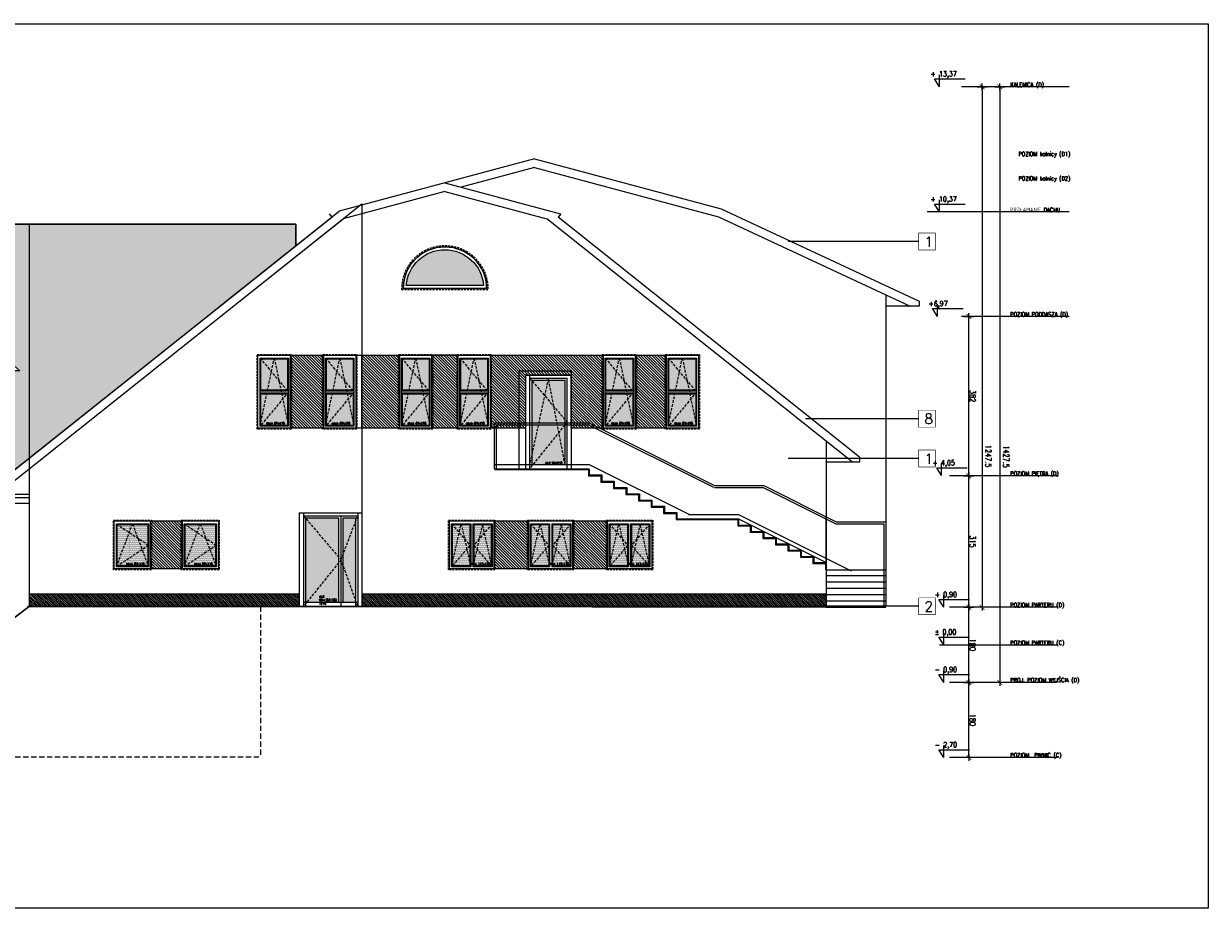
# Model space of a CAD drawing. Header units: millimetres. Extents: x 23192 to 177760, y -399809 to -79279.
# Tile 46 of 256: x 72275 to 75114, y -238858 to -236738. Entities that reach past the tile are written whole.
import ezdxf

# ---------------------------------------------------------------- set-up
doc = ezdxf.new("R2010")
doc.units = ezdxf.units.MM
for name, pattern in [('CACHE', [9.525, 6.35, -3.175]), ('CARKOVANA', [7.5, 5, -2.5]), ('HIDDEN', [9.525, 6.35, -3.175])]:
    doc.linetypes.add(name, pattern=pattern)
doc.layers.get('0').update_dxf_attribs({"lineweight": 0})
for name, color, linetype, lineweight in [('! opisy okien elewacja', 7, 'Continuous', 0), ('!! 0_ Istn-okna', 6, 'Continuous', 13), ('!! 0_ Istn-sciany', 3, 'Continuous', 30), ('!! 0_ WIDOK ELEWACJA', 4, 'Continuous', 0), ('!! 0_Istn-cienka', 4, 'Continuous', 9), ('!! 1_Hatch dach', 252, 'Continuous', 5), ('!! 2_TYNK OBRYS', 252, 'Continuous', 13), ('0-rzedne-blok', 62, 'Continuous', 13)]:
    doc.layers.add(name, color=color, linetype=linetype, lineweight=lineweight)
doc.layers.add('!! 1_ELEWACJA KOLOR', color=7, linetype='Continuous', lineweight=13, true_color=0x6888bb)
doc.layers.add('!! 2_ELEWACJA COKÓŁ', color=9, linetype='Continuous', lineweight=13, true_color=0x808080)
doc.layers.add('!!_1  OPISY ELEWACJE', color=250, linetype='Continuous')
doc.layers.add('ND', color=240, linetype='Continuous', lineweight=0, plot=False)
doc.styles.add('DEUTSCH', font='SIMPLEX8')
doc.styles.add('SIMPLEX', font='simplex.shx', dxfattribs={"width": 0.77})
doc.styles.add('TXT', font='simplex.shx')
doc.dimstyles.new('OL PB 100', dxfattribs={"dimscale": 4, "dimtxt": 3.5, "dimasz": 0.2, "dimexe": 10, "dimexo": 10, "dimgap": 0.5, "dimtad": 1, "dimdec": 1, "dimrnd": 0.5, "dimzin": 9, "dimdsep": 46, "dimtxsty": 'SIMPLEX', "dimblk": 'thick_MSz', "dimcen": 0.05, "dimdle": 8, "dimse1": 1, "dimse2": 1, "dimclrd": 256, "dimclre": 256, "dimclrt": 3, "dimadec": 1, "dimazin": 2, "dimtfac": 1, "dimtdec": 1, "dimtix": 1, "dimtofl": 0, "dimtmove": 2, "dimatfit": 3, "dimldrblk": 'thick_MSz', "dimfxl": 10, "dimfxlon": 1, "dimtolj": 1, "dimlwd": -1, "dimlwe": -1, "dimarcsym": 0})
pattern_1 = [(135, (-125229.0226, -283999.89), (-2.24506403, -2.24506403), [])]
pattern_2 = [(90, (0, 0), (-1.5875, 0.79375), [0, -1.5875])]

# ---------------------------------------------------------------- blocks, each defined once
blk = doc.blocks.new('okno 87x115')
at = {"layer": '!! 1_Hatch dach', "true_color": 0x575757}
h = blk.add_hatch(dxfattribs=at)
h.set_pattern_fill('DOTS', color=251, angle=90)
h.set_pattern_definition([(90, (14938.2204, -3337.5373), (-1.5875, 0.79375), [0, -1.5875])])
h.paths.add_polyline_path([(3620.1, 6303.3), (3620.1, 6376.3), (3717.1, 6376.3), (3717.1, 6303.3)])
at = {"layer": '!! 0_ Istn-okna', "linetype": 'CARKOVANA', "lineweight": 5}
blk.add_lwpolyline([(3609.1, 6294.3), (3609.1, 6385.3), (3728.1, 6385.3), (3728.1, 6294.3)], close=True, dxfattribs=at)
at = {"layer": '!! 0_ Istn-okna'}
for points in [[(3611.1, 6296.3), (3611.1, 6383.3), (3726.1, 6383.3), (3726.1, 6296.3)], [(3618.1, 6301.3), (3618.1, 6378.3), (3721.1, 6378.3), (3721.1, 6301.3)], [(3620.1, 6303.3), (3620.1, 6376.3), (3719.1, 6376.3), (3719.1, 6303.3)]]:
    blk.add_lwpolyline(points, close=True, dxfattribs=at)
at = {"layer": '!! 1_Hatch dach', "color": 251, "linetype": 'CACHE', "true_color": 0x575757}
for points in [[(3721.1, 6301.3), (3618.1, 6339.8), (3721.1, 6378.3)], [(3618.1, 6301.3), (3669.6, 6378.3), (3721.1, 6301.3)]]:
    blk.add_lwpolyline(points, dxfattribs=at)
at = {"insert": (3711.7, 6324.9), "char_height": 5, "attachment_point": 1, "rotation": 90, "style": 'TXT'}
blk.add_mtext_dynamic_manual_height_columns('okno 87x115', width=52.63, gutter_width=75, heights=[0], dxfattribs=at)
blk = doc.blocks.new('okno 87x178')
at = {"layer": '!! 1_Hatch dach', "true_color": 0x575757}
h = blk.add_hatch(dxfattribs=at)
h.set_pattern_fill('DOTS', color=251, angle=450)
h.set_pattern_definition([(90, (14543.2204, -3002.226), (-1.5875, 0.79375), [0, -1.5875])])
h.paths.add_polyline_path([(3249.1, 6711.6), (3249.1, 6647.6), (3322.1, 6647.6), (3322.1, 6711.6)])
h.paths.add_polyline_path([(3240.1, 6647.6), (3240.1, 6711.6), (3165.1, 6711.6), (3165.1, 6647.6)])
at = {"layer": '!! 0_ Istn-okna', "linetype": 'CARKOVANA', "lineweight": 5}
blk.add_lwpolyline([(3154.1, 6638.6), (3154.1, 6720.6), (3333.1, 6720.6), (3333.1, 6638.6)], close=True, dxfattribs=at)
at = {"layer": '!! 0_ Istn-okna'}
for points in [[(3156.1, 6640.6), (3156.1, 6718.6), (3331.1, 6718.6), (3331.1, 6640.6)], [(3163.1, 6645.6), (3163.1, 6713.6), (3326.1, 6713.6), (3326.1, 6645.6)]]:
    blk.add_lwpolyline(points, close=True, dxfattribs=at)
for points in [[(3242.1, 6647.6), (3165.1, 6647.6), (3165.1, 6711.6), (3242.1, 6711.6)], [(3240.1, 6711.6), (3240.1, 6647.6)], [(3242.1, 6713.6), (3242.1, 6645.6)], [(3247.1, 6713.6), (3247.1, 6645.6)], [(3247.1, 6711.6), (3324.1, 6711.6), (3324.1, 6647.6), (3247.1, 6647.6)], [(3249.1, 6711.6), (3249.1, 6647.6)]]:
    blk.add_lwpolyline(points, dxfattribs=at)
at = {"layer": '!! 1_Hatch dach', "color": 251, "linetype": 'CACHE', "true_color": 0x575757}
for points in [[(3326.1, 6645.6), (3163.1, 6679.6), (3326.1, 6713.6)], [(3163.1, 6645.6), (3244.6, 6713.6), (3326.1, 6645.6)]]:
    blk.add_lwpolyline(points, dxfattribs=at)
at = {"insert": (3316.7, 6660.2), "char_height": 5, "attachment_point": 1, "rotation": 90, "style": 'TXT'}
blk.add_mtext_dynamic_manual_height_columns('okno 87x178', width=52.63, gutter_width=75, heights=[0], dxfattribs=at)
blk = doc.blocks.new('okno 117x115')
at = {"layer": '!! 1_Hatch dach', "true_color": 0x575757}
h = blk.add_hatch(dxfattribs=at)
h.set_pattern_fill('DOTS', color=251, angle=450)
h.set_pattern_definition([(90, (14940.2204, -2514.226), (-1.5875, 0.79375), [0, -1.5875])])
h.paths.add_polyline_path([(3622.1, 7157.8), (3721.1, 7157.8), (3721.1, 7199.6), (3622.1, 7199.6)])
h.paths.add_polyline_path([(3721.1, 7148.4), (3622.1, 7148.4), (3622.1, 7106.6), (3721.1, 7106.6)])
at = {"layer": '!! 0_ Istn-okna', "linetype": 'CARKOVANA', "lineweight": 5}
blk.add_lwpolyline([(3611.1, 7097.6), (3611.1, 7208.6), (3730.1, 7208.6), (3730.1, 7097.6)], close=True, dxfattribs=at)
at = {"layer": '!! 0_ Istn-okna'}
blk.add_lwpolyline([(3613.1, 7099.6), (3613.1, 7206.6), (3728.1, 7206.6), (3728.1, 7099.6)], close=True, dxfattribs=at)
for points in [[(3620.1, 7155.6), (3620.1, 7201.6), (3723.1, 7201.6), (3723.1, 7155.6)], [(3622.1, 7157.8), (3622.1, 7199.6), (3721.1, 7199.6), (3721.1, 7157.8)], [(3620.1, 7155.6), (3723.1, 7155.6)], [(3622.1, 7157.8), (3721.1, 7157.8)], [(3723.1, 7150.6), (3723.1, 7104.6), (3620.1, 7104.6), (3620.1, 7150.6)], [(3620.1, 7150.6), (3723.1, 7150.6)], [(3721.1, 7148.4), (3721.1, 7106.6), (3622.1, 7106.6), (3622.1, 7148.4)], [(3622.1, 7148.4), (3721.1, 7148.4)]]:
    blk.add_lwpolyline(points, dxfattribs=at)
at = {"layer": '!! 1_Hatch dach', "color": 251, "linetype": 'CACHE', "true_color": 0x575757}
for points in [[(3723.1, 7201.6), (3620.1, 7178.6), (3723.1, 7155.6)], [(3620.1, 7201.6), (3671.6, 7157.8), (3723.1, 7201.6)], [(3723.1, 7104.6), (3620.1, 7127.6), (3723.1, 7150.6)], [(3620.1, 7104.6), (3671.6, 7148.4), (3723.1, 7104.6)]]:
    blk.add_lwpolyline(points, dxfattribs=at)
at = {"insert": (3713.7, 7148.2), "char_height": 5, "attachment_point": 1, "rotation": 90, "style": 'TXT'}
blk.add_mtext_dynamic_manual_height_columns('okno 117x115', width=52.63, gutter_width=75, heights=[0], dxfattribs=at)
blk = doc.blocks.new('dz3')
at = {"layer": '!! 1_Hatch dach', "true_color": 0x575757}
h = blk.add_hatch(dxfattribs=at)
h.set_pattern_fill('DOTS', color=251, angle=270)
h.set_pattern_definition(pattern_2)
h.paths.add_polyline_path([(-19431.4, 7310.2), (-19431.4, 7233.2), (-19335.6, 7233.2)], flags=17)
h.paths.add_polyline_path([(-19230.2, 7313.2), (-19431.4, 7313.2), (-19431.4, 7310.2), (-19335.6, 7233.2), (-19323.6, 7233.2)])
h.paths.add_polyline_path([(-19229.4, 7313.2), (-19230.2, 7313.2), (-19323.6, 7233.2), (-19229.4, 7233.2)])
h = blk.add_hatch(dxfattribs=at)
h.set_pattern_fill('DOTS', color=251, angle=270)
h.set_pattern_definition(pattern_2)
h.paths.add_polyline_path([(-19229.4, 7223.2), (-19431.4, 7223.2), (-19431.4, 7193.2), (-19229.4, 7193.2)])
at = {"layer": '!! 0_ Istn-okna'}
for points in [[(-19217.4, 7328.2), (-19441.4, 7328.2)], [(-19441.4, 7328.2), (-19441.4, 7178.2)], [(-19217.4, 7328.2), (-19217.4, 7178.2)], [(-19217.4, 7318.2), (-19441.4, 7318.2)], [(-19229.4, 7313.2), (-19441.4, 7313.2)], [(-19431.4, 7318.2), (-19431.4, 7188.2)], [(-19229.4, 7313.2), (-19229.4, 7233.2)], [(-19224.4, 7318.2), (-19224.4, 7188.2)], [(-19441.4, 7228.2), (-19224.4, 7228.2)], [(-19431.4, 7233.2), (-19229.4, 7233.2)], [(-19431.4, 7223.2), (-19229.4, 7223.2)], [(-19229.4, 7223.2), (-19229.4, 7193.2)], [(-19229.4, 7193.2), (-19441.4, 7193.2)], [(-19217.4, 7188.2), (-19441.4, 7188.2)], [(-19217.4, 7178.2), (-19441.4, 7178.2)]]:
    blk.add_lwpolyline(points, dxfattribs=at)
at = {"layer": '!! 1_Hatch dach', "color": 251, "linetype": 'CACHE', "true_color": 0x575757}
for points in [[(-19224.4, 7318.2), (-19329.4, 7228.2), (-19441.4, 7318.2)], [(-19441.4, 7188.2), (-19329.4, 7228.2), (-19224.4, 7188.2)]]:
    blk.add_lwpolyline(points, dxfattribs=at)
at = {"insert": (-19415.2, 7280.4), "char_height": 5, "attachment_point": 1, "rotation": 270, "style": 'TXT'}
blk.add_mtext_dynamic_manual_height_columns('dz3 90+35(135) x210', width=52.63, gutter_width=75, heights=[0], dxfattribs=at)
blk = doc.blocks.new('drzwi 90x210')
at = {"layer": '!! 1_Hatch dach', "true_color": 0x575757}
h = blk.add_hatch(dxfattribs=at)
h.set_pattern_fill('DOTS', color=251, angle=450)
h.set_pattern_definition([(270, (-14711.3306, 14067.823), (1.5875, -0.79375), [0, -1.5875])])
h.paths.add_polyline_path([(4720.1, 6757.6), (4720.1, 6834.6), (4624.3, 6834.6)], flags=17)
h.paths.add_polyline_path([(4518.9, 6754.6), (4720.1, 6754.6), (4720.1, 6757.6), (4624.3, 6834.6), (4612.2, 6834.6)])
h.paths.add_polyline_path([(4518.1, 6754.6), (4518.9, 6754.6), (4612.2, 6834.6), (4518.1, 6834.6)])
at = {"layer": '!! 0_ Istn-okna'}
for points in [[(4506.1, 6739.6), (4506.1, 6849.6)], [(4506.1, 6849.6), (4730.1, 6849.6)], [(4730.1, 6739.6), (4730.1, 6849.6)], [(4513.1, 6749.6), (4513.1, 6839.6)], [(4730.1, 6839.6), (4513.1, 6839.6)], [(4518.1, 6754.6), (4518.1, 6834.6)], [(4720.1, 6834.6), (4518.1, 6834.6)], [(4720.1, 6749.6), (4720.1, 6839.6)], [(4506.1, 6749.6), (4730.1, 6749.6)], [(4506.1, 6739.6), (4730.1, 6739.6)], [(4518.1, 6754.6), (4720.1, 6754.6)]]:
    blk.add_lwpolyline(points, dxfattribs=at)
at = {"layer": '!! 1_Hatch dach', "color": 251, "linetype": 'CACHE', "true_color": 0x575757}
for points in [[(4513.1, 6749.6), (4618.1, 6839.6), (4730.1, 6749.6)], [(4720.1, 6834.6), (4513.1, 6794.6), (4720.1, 6749.6)]]:
    blk.add_lwpolyline(points, dxfattribs=at)
at = {"insert": (4713.7, 6787.4), "char_height": 5, "attachment_point": 1, "rotation": 90, "style": 'TXT'}
blk.add_mtext_dynamic_manual_height_columns('dz4 90x210', width=52.63, gutter_width=75, heights=[0], dxfattribs=at)
blk = doc.blocks.new('okno polokragle')
at = {"layer": '!! 1_Hatch dach', "true_color": 0x575757}
h = blk.add_hatch(dxfattribs=at)
h.set_pattern_fill('DOTS', color=251, angle=270)
h.set_pattern_definition([(90, (0, 0), (-1.5875, 0.79375), [0, -1.5875])])
h.paths.add_polyline_path([(-18333.5, 7496.3), (-18333.5, 7310.8, 0.927362)])
at = {"layer": '!! 0_ Istn-okna', "linetype": 'CARKOVANA', "lineweight": 5}
blk.add_lwpolyline([(-18343.5, 7506.5), (-18343.5, 7300.6)], dxfattribs=at)
at = {"layer": '!! 0_ Istn-okna'}
for points in [[(-18340.5, 7503.6), (-18340.5, 7303.6)], [(-18333.5, 7496.3), (-18333.5, 7310.8)]]:
    blk.add_lwpolyline(points, dxfattribs=at)
at = {"layer": '!! 0_ Istn-okna', "linetype": 'CARKOVANA', "lineweight": 5}
blk.add_arc((-18340.5, 7403.6), 103, 268.331, 91.669, dxfattribs=at)
at = {"layer": '!! 0_ Istn-okna'}
for radius, start, end in [(100, 270, 90), (93, 274.3167, 85.6833)]:
    blk.add_arc((-18340.5, 7403.6), radius, start, end, dxfattribs=at)
blk = doc.blocks.new('D_kota')
for p, q in [((8.7, 0), (8.7, 23)), ((-0.8, 15), (8.7, 15)), ((8.7, 0), (-0.8, 15))]:
    blk.add_line(p, q)
blk.add_lwpolyline([(-0.8, 15), (57.9, 15)])
at = {"style": 'DEUTSCH', "width": 0.8}
blk.add_attdef('POZ.ARCH', (7.3, 19.7), '', height=10, dxfattribs=at)
blk = doc.blocks.new('thick_MSz')
for p, q in [((-10, 0), (10, 0)), ((0, 15), (0, -15))]:
    blk.add_line(p, q)
at = {"const_width": 2, "elevation": 2}
blk.add_lwpolyline([(-7.1, -7.1), (7.1, 7.1)], dxfattribs=at)
blk = doc.blocks.new('*D3833')
at = {"layer": 'DEFPOINTS', "color": 0, "ltscale": 100, "transparency": 16777216}
for p in [(-7256.9, 8688.1), (-7256.9, 8610.3), (-6009.6, 8600.1)]:
    blk.add_point(p, dxfattribs=at)
at = {"layer": 'ND', "ltscale": 100, "transparency": 16777216}
blk.add_line((-6010.4, 8610.3), (-7256.1, 8610.3), dxfattribs=at)
at = {"layer": 'ND', "ltscale": 100, "transparency": 16777216, "xscale": 0.8, "yscale": 0.8, "zscale": 0.8}
for p, rotation in [((-7256.9, 8610.3), 180.0000000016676), ((-6009.6, 8610.3), 1.667526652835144e-09)]:
    blk.add_blockref('thick_MSz', p, dxfattribs=dict(at, rotation=rotation))
at = {"layer": 'ND', "color": 3, "ltscale": 100, "transparency": 16777216, "insert": (-6894.8, 8595.3), "char_height": 14, "attachment_point": 5, "rotation": 180, "style": 'SIMPLEX'}
blk.add_mtext('\\A1;1247.5', dxfattribs=at)
blk = doc.blocks.new('*D3834')
at = {"layer": 'DEFPOINTS', "color": 0, "ltscale": 100, "transparency": 16777216}
for p in [(-7436.9, 8703.8), (-7256.9, 8703.8), (-7256.9, 8642)]:
    blk.add_point(p, dxfattribs=at)
at = {"layer": 'ND', "ltscale": 100, "transparency": 16777216}
blk.add_line((-7436.1, 8642), (-7257.7, 8642), dxfattribs=at)
at = {"layer": 'ND', "ltscale": 100, "transparency": 16777216, "xscale": 0.8, "yscale": 0.8, "zscale": 0.8}
for p, rotation in [((-7436.9, 8642), 180.0000000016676), ((-7256.9, 8642), 1.667526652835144e-09)]:
    blk.add_blockref('thick_MSz', p, dxfattribs=dict(at, rotation=rotation))
at = {"layer": 'ND', "color": 3, "ltscale": 100, "transparency": 16777216, "insert": (-7346.9, 8633), "char_height": 14, "attachment_point": 5, "rotation": 180, "style": 'SIMPLEX'}
blk.add_mtext('\\A1;180', dxfattribs=at)
blk = doc.blocks.new('*D3835')
at = {"layer": 'DEFPOINTS', "color": 0, "ltscale": 100, "transparency": 16777216}
for p in [(-7256.9, 8703.8), (-6941.9, 8703.8), (-6941.9, 8642)]:
    blk.add_point(p, dxfattribs=at)
at = {"layer": 'ND', "ltscale": 100, "transparency": 16777216}
blk.add_line((-7256.1, 8642), (-6942.7, 8642), dxfattribs=at)
at = {"layer": 'ND', "ltscale": 100, "transparency": 16777216, "xscale": 0.8, "yscale": 0.8, "zscale": 0.8, "rotation": 180}
blk.add_blockref('thick_MSz', (-7256.9, 8642), dxfattribs=at)
at = {"layer": 'ND', "ltscale": 100, "transparency": 16777216, "xscale": 0.8, "yscale": 0.8, "zscale": 0.8}
blk.add_blockref('thick_MSz', (-6941.9, 8642), dxfattribs=at)
at = {"layer": 'ND', "color": 3, "ltscale": 100, "transparency": 16777216, "insert": (-7099.4, 8633), "char_height": 14, "attachment_point": 5, "rotation": 180, "style": 'SIMPLEX'}
blk.add_mtext('\\A1;315', dxfattribs=at)
blk = doc.blocks.new('*D3836')
at = {"layer": 'DEFPOINTS', "color": 0, "ltscale": 100, "transparency": 16777216}
for p in [(-6941.9, 8703.8), (-6559.9, 8703.8), (-6559.9, 8642)]:
    blk.add_point(p, dxfattribs=at)
at = {"layer": 'ND', "ltscale": 100, "transparency": 16777216}
blk.add_line((-6941.1, 8642), (-6560.7, 8642), dxfattribs=at)
at = {"layer": 'ND', "ltscale": 100, "transparency": 16777216, "xscale": 0.8, "yscale": 0.8, "zscale": 0.8, "rotation": 180}
blk.add_blockref('thick_MSz', (-6941.9, 8642), dxfattribs=at)
at = {"layer": 'ND', "ltscale": 100, "transparency": 16777216, "xscale": 0.8, "yscale": 0.8, "zscale": 0.8}
blk.add_blockref('thick_MSz', (-6559.9, 8642), dxfattribs=at)
at = {"layer": 'ND', "color": 3, "ltscale": 100, "transparency": 16777216, "insert": (-6750.9, 8633), "char_height": 14, "attachment_point": 5, "rotation": 180, "style": 'SIMPLEX'}
blk.add_mtext('\\A1;382', dxfattribs=at)
blk = doc.blocks.new('*D3837')
at = {"layer": 'DEFPOINTS', "color": 0, "ltscale": 100, "transparency": 16777216}
for p in [(-7616.9, 8679.3), (-7436.9, 8679.3), (-7436.9, 8642)]:
    blk.add_point(p, dxfattribs=at)
at = {"layer": 'ND', "ltscale": 100, "transparency": 16777216}
blk.add_line((-7616.1, 8642), (-7437.7, 8642), dxfattribs=at)
at = {"layer": 'ND', "ltscale": 100, "transparency": 16777216, "xscale": 0.8, "yscale": 0.8, "zscale": 0.8}
for p, rotation in [((-7616.9, 8642), 180.0000000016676), ((-7436.9, 8642), 1.667526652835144e-09)]:
    blk.add_blockref('thick_MSz', p, dxfattribs=dict(at, rotation=rotation))
at = {"layer": 'ND', "color": 3, "ltscale": 100, "transparency": 16777216, "insert": (-7526.9, 8633), "char_height": 14, "attachment_point": 5, "rotation": 180, "style": 'SIMPLEX'}
blk.add_mtext('\\A1;180', dxfattribs=at)
blk = doc.blocks.new('*D3838')
at = {"layer": 'DEFPOINTS', "color": 0, "ltscale": 100, "transparency": 16777216}
for p in [(-7436.9, 8688.1), (-7436.9, 8567.8), (-6009.6, 8557.6)]:
    blk.add_point(p, dxfattribs=at)
at = {"layer": 'ND', "ltscale": 100, "transparency": 16777216}
blk.add_line((-6010.4, 8567.8), (-7436.1, 8567.8), dxfattribs=at)
at = {"layer": 'ND', "ltscale": 100, "transparency": 16777216, "xscale": 0.8, "yscale": 0.8, "zscale": 0.8}
for p, rotation in [((-7436.9, 8567.8), 180.0000000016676), ((-6009.6, 8567.8), 1.667526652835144e-09)]:
    blk.add_blockref('thick_MSz', p, dxfattribs=dict(at, rotation=rotation))
at = {"layer": 'ND', "color": 3, "ltscale": 100, "transparency": 16777216, "insert": (-6895.9, 8552.8), "char_height": 14, "attachment_point": 5, "rotation": 180, "style": 'SIMPLEX'}
blk.add_mtext('\\A1;1427.5', dxfattribs=at)
blk = doc.blocks.new('BLOK POZIOMY SALA GIMNASTYCZNA')
for p, q in [((-7616.85, 8430.57), (-7616.85, 8688.11)), ((-7436.85, 8430.57), (-7436.85, 8688.11)), ((-7256.85, 8430.57), (-7256.85, 8688.11)), ((-6941.85, 8430.57), (-6941.85, 8688.11)), ((-6559.85, 8401.77), (-6559.85, 8659.32)), ((-6309.42, 8401.77), (-6309.42, 8659.32)), ((-6009.57, 8401.77), (-6009.57, 8659.32))]:
    blk.add_line(p, q)
for points in [[(-6309.42, 8401.77), (-6309.42, 8741.67)], [(-7346.85, 8712.69), (-7346.85, 8429.66)]]:
    blk.add_lwpolyline(points)
at = {"layer": '0-rzedne-blok'}
ref = blk.add_blockref('D_kota', (-7616.85, 8712.69), dxfattribs=dict(at, xscale=1.250000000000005, yscale=1.250000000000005, zscale=1.250000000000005, rotation=270))
ref.add_attrib('POZ.ARCH', '- 2,70  ', (-7592.27, 8723.52), dxfattribs={"layer": '0', "height": 12.5, "rotation": 270, "style": 'DEUTSCH', "width": 0.8})
ref = blk.add_blockref('D_kota', (-7436.85, 8712.69), dxfattribs=dict(at, xscale=1.250000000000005, yscale=1.250000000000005, zscale=1.250000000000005, rotation=270))
ref.add_attrib('POZ.ARCH', '- 0,90  ', (-7412.27, 8723.52), dxfattribs={"layer": '0', "height": 12.5, "rotation": 270, "style": 'DEUTSCH', "width": 0.8})
ref = blk.add_blockref('D_kota', (-7346.85, 8712.69), dxfattribs=dict(at, xscale=1.250000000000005, yscale=1.250000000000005, zscale=1.250000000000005, rotation=270))
ref.add_attrib('POZ.ARCH', '%%p 0,00  ', (-7322.27, 8723.52), dxfattribs={"layer": '0', "height": 12.5, "rotation": 270, "style": 'DEUTSCH', "width": 0.8})
ref = blk.add_blockref('D_kota', (-7256.85, 8712.69), dxfattribs=dict(at, xscale=1.250000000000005, yscale=1.250000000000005, zscale=1.250000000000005, rotation=270))
ref.add_attrib('POZ.ARCH', '+ 0,90  ', (-7232.27, 8723.52), dxfattribs={"layer": '0', "height": 12.5, "rotation": 270, "style": 'DEUTSCH', "width": 0.8})
ref = blk.add_blockref('D_kota', (-6941.38, 8718.1), dxfattribs=dict(at, xscale=1.250000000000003, yscale=1.250000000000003, zscale=1.250000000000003, rotation=269.9999999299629))
ref.add_attrib('POZ.ARCH', '+ 4,05', (-6916.8, 8728.93), dxfattribs={"layer": '0', "height": 12.5, "rotation": 270, "style": 'DEUTSCH', "width": 0.8})
ref = blk.add_blockref('D_kota', (-6559.85, 8727.86), dxfattribs=dict(at, xscale=1.250000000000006, yscale=1.250000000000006, zscale=1.250000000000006, rotation=270))
ref.add_attrib('POZ.ARCH', '+6,97', (-6535.27, 8738.69), dxfattribs={"layer": '0', "height": 12.5, "rotation": 270, "style": 'DEUTSCH', "width": 0.8})
ref = blk.add_blockref('D_kota', (-6309.42, 8723.05), dxfattribs=dict(at, xscale=1.250000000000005, yscale=1.250000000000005, zscale=1.250000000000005, rotation=270))
ref.add_attrib('POZ.ARCH', '+ 10,37', (-6284.84, 8733.88), dxfattribs={"layer": '0', "height": 12.5, "rotation": 270, "style": 'DEUTSCH', "width": 0.8})
ref = blk.add_blockref('D_kota', (-6009.57, 8723.05), dxfattribs=dict(at, xscale=1.250000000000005, yscale=1.250000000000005, zscale=1.250000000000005, rotation=270))
ref.add_attrib('POZ.ARCH', '+ 13,37', (-5984.99, 8733.88), dxfattribs={"layer": '0', "height": 12.5, "rotation": 270, "style": 'DEUTSCH', "width": 0.8})
at = {"style": 'SIMPLEX', "width": 0.77}
for s, p in [('POZIOM  PIWNIC (C)', (-7616.31, 8542.85)), ('PROJ. POZIOM WYJŚCIA (D)', (-7436.31, 8542.85)), ('POZIOM PARTERU (C)', (-7346.85, 8542.85)), ('POZIOM PARTERU (D)', (-7256.31, 8542.85)), ('POZIOM PIĘTRA (D)', (-6941.31, 8542.85)), ('POZIOM PODDASZA (D)', (-6559.85, 8542.85)), ('PRZŁAMANIE DACHU', (-6309.42, 8542.85)), ('POZIOM kalnicy (D2)', (-6234.21, 8523.33, -0.04)), ('POZIOM kalnicy (D1)', (-6175.6, 8523.33, -0.04)), ('KALENICA (D)', (-6009.57, 8542.85))]:
    blk.add_text(s, height=10, rotation=270, dxfattribs=at).set_placement(p)
at = {"layer": 'ND', "ltscale": 100}
for base, p1, p2, picture, middle in [((-7256.85, 8641.97), (-7436.85, 8703.84), (-7256.85, 8703.84), '*D3834', (-7346.85, 8632.97)), ((-7436.85, 8641.97), (-7616.85, 8679.26), (-7436.85, 8679.26), '*D3837', (-7526.85, 8632.97))]:
    dim = blk.add_linear_dim(base=base, p1=p1, p2=p2, angle=0, dimstyle='OL PB 100', dxfattribs=at)
    dim.commit()
    dim.dimension.update_dxf_attribs({"geometry": picture, "text_midpoint": middle})
for base, p1, p2, picture, middle in [((-7436.85, 8567.75), (-6009.57, 8557.61), (-7436.85, 8688.11), '*D3838', (-6895.9, 8552.8)), ((-7256.85, 8610.27), (-6009.57, 8600.13), (-7256.85, 8688.11), '*D3833', (-6894.77, 8595.31))]:
    dim = blk.add_linear_dim(base=base, p1=p1, p2=p2, angle=0, dimstyle='OL PB 100', dxfattribs=at)
    dim.commit()
    dim.dimension.update_dxf_attribs({"geometry": picture, "text_midpoint": middle, "dimtype": 160})
for base, p1, p2, picture, middle in [((-6941.85, 8641.97), (-7256.85, 8703.84), (-6941.85, 8703.84), '*D3835', (-7099.35, 8632.97)), ((-6559.85, 8641.97), (-6941.85, 8703.84), (-6559.85, 8703.84), '*D3836', (-6750.85, 8632.97))]:
    dim = blk.add_linear_dim(base=base, p1=p1, p2=p2, dimstyle='OL PB 100', dxfattribs=at)
    dim.commit()
    dim.dimension.update_dxf_attribs({"geometry": picture, "text_midpoint": middle})

msp = doc.modelspace()

# ---------------------------------------------------------------- hatches: boundary and pattern name
at = {"layer": '!! 1_ELEWACJA KOLOR', "true_color": 0xa78758}
h = msp.add_hatch(dxfattribs=at)
h.set_pattern_fill('ANSI31', color=45, scale=1.5, angle=-90)
h.paths.add_polyline_path([(72914.56575, -237532.26576), (72993.56575, -237532.26576), (72993.56575, -237707.26576), (72914.56575, -237707.26576)])
h = msp.add_hatch(dxfattribs=at)
h.set_pattern_fill('ANSI31', color=45, scale=1.5, angle=-90)
h.paths.add_polyline_path([(73085.56575, -237532.26576), (73175.56575, -237532.26576), (73175.56575, -237707.26576), (73085.56575, -237707.26576)])
h = msp.add_hatch(dxfattribs=at)
h.set_pattern_fill('ANSI31', color=45, scale=1.5, angle=-90)
h.paths.add_polyline_path([(73253.56575, -237532.26576), (73315.56575, -237532.26576), (73315.56575, -237707.26576), (73253.56575, -237707.26576)])
h = msp.add_hatch(dxfattribs=at)
h.set_pattern_fill('ANSI31', color=45, scale=1.5, angle=-90)
h.paths.add_polyline_path([(73393.56575, -237532.26576), (73663.56575, -237532.26576), (73663.56575, -237707.26576), (73587.56575, -237707.26576), (73587.56575, -237580.26576), (73477.56575, -237580.26576), (73477.56575, -237707.26576), (73393.56575, -237707.26576)])
h = msp.add_hatch(dxfattribs=at)
h.set_pattern_fill('ANSI31', color=45, scale=1.5, angle=-90)
h.paths.add_polyline_path([(73741.56575, -237532.26576), (73814.56575, -237532.26576), (73814.56575, -237707.26576), (73741.56575, -237707.26576)])
h = msp.add_hatch(dxfattribs=at)
h.set_pattern_fill('ANSI31', color=45, scale=1.5, angle=-90)
h.paths.add_polyline_path([(72579.25437, -237929.26576), (72654.87712, -237929.26576), (72654.87712, -238044.26576), (72579.25437, -238044.26576)])
h = msp.add_hatch(dxfattribs=at)
h.set_pattern_fill('ANSI31', color=45, scale=1.5, angle=-90)
h.paths.add_polyline_path([(73402.56575, -237929.26576), (73484.56575, -237929.26576), (73484.56575, -238044.26576), (73402.56575, -238044.26576)])
h = msp.add_hatch(dxfattribs=at)
h.set_pattern_fill('ANSI31', color=45, scale=1.5, angle=-90)
h.paths.add_polyline_path([(73591.56575, -237929.26576), (73673.56575, -237929.26576), (73673.56575, -238044.26576), (73591.56575, -238044.26576)])
at = {"layer": '!! 1_Hatch dach', "true_color": 0x990000}
h = msp.add_hatch(dxfattribs=at)
h.set_pattern_fill('AR-B88', color=14, scale=0.1, angle=180)
h.paths.add_polyline_path([(72927.56575, -237269.73091), (72927.56575, -237218.37397), (70029.74705, -237218.37397), (70486.77269, -237598.02207), (70479.56575, -237606.66587), (70479.56575, -237618.65447), (70401.56575, -237618.65447), (70401.56575, -237866.1374), (70661.56575, -237866.1374), (70661.56575, -237569.26576), (70630.45126, -237569.26576), (70998.56575, -237245.32501), (71366.68023, -237569.26576), (71334.56575, -237569.26576), (71334.56575, -237866.1374), (71560.56575, -237866.1374), (71560.56575, -237569.26576), (71529.45126, -237569.26576), (71897.56575, -237245.32501), (72265.68023, -237569.26576), (72234.56575, -237569.26576), (72234.56575, -237821.2654)])
at = {"layer": '!! 2_ELEWACJA COKÓŁ', "true_color": 0x2b2b2c}
h = msp.add_hatch(dxfattribs=at)
h.set_pattern_fill('ANSI31', color=250, angle=90)
h.set_pattern_definition(pattern_1)
h.paths.add_polyline_path([(72288.56575, -238104.26576), (72288.56575, -238134.26576), (72935.56575, -238134.26576), (72935.56575, -238104.26576)])
h = msp.add_hatch(dxfattribs=at)
h.set_pattern_fill('ANSI31', color=250, angle=90)
h.set_pattern_definition(pattern_1)
h.paths.add_polyline_path([(73085.56575, -238104.26576), (73085.56575, -238134.26576), (74198.56575, -238134.26576), (74198.56575, -238104.26576)])

# ---------------------------------------------------------------- linework, layer by layer
at = {"layer": '! opisy okien elewacja'}
for points in [[(68230.46845, -238857.59214), (68230.46845, -236737.82104), (75114.13549, -236737.82104), (75114.13549, -238857.59214)], [(72927.56575, -237269.73091), (72927.56575, -237218.37397), (70029.74705, -237218.37397), (70486.77269, -237598.02207), (70479.56575, -237606.66587), (70479.56575, -237618.65447), (70401.56575, -237618.65447), (70401.56575, -237866.1374), (70661.56575, -237866.1374), (70661.56575, -237569.26576), (70630.45126, -237569.26576), (70998.56575, -237245.32501), (71366.68023, -237569.26576), (71334.56575, -237569.26576), (71334.56575, -237866.1374), (71560.56575, -237866.1374), (71560.56575, -237569.26576), (71529.45126, -237569.26576), (71897.56575, -237245.32501), (72265.68023, -237569.26576), (72234.56575, -237569.26576), (72234.56575, -237821.2654)]]:
    msp.add_lwpolyline(points, close=True, dxfattribs=at)
for points in [[(73315.56575, -237532.26576), (73253.56575, -237532.26576)], [(74198.56575, -238029.26576), (74198.56575, -237919.26576)]]:
    msp.add_lwpolyline(points, dxfattribs=at)
at = {"layer": '!! 0_ Istn-sciany'}
for points in [[(72288.56575, -238134.26576), (71930.47023, -238404.26576)], [(73449.56575, -238134.26576), (72284.56575, -238134.26576)], [(72288.56575, -238134.26576), (74341.56575, -238134.26576)], [(74341.56575, -238136.26576), (74198.56575, -238136.26576), (73075.56575, -238134.26576)]]:
    msp.add_lwpolyline(points, dxfattribs=at)
at = {"layer": '!! 0_ WIDOK ELEWACJA'}
for points in [[(73499.56573, -237061.70495), (73031.29255, -237187.17837)], [(73499.56573, -237082.41048), (73323.20278, -237129.66679)], [(73499.56573, -237061.70495), (73946.97397, -237181.58763)], [(73499.56573, -237082.41048), (73940.10743, -237200.45327)], [(73284.56575, -237140.01955), (73040.48984, -237205.41949)], [(73284.56575, -237119.31403), (73561.8542, -237193.61324)], [(73284.56575, -237140.01955), (73528.64166, -237205.41949)], [(72212.65319, -237864.26576), (73085.56575, -237169.54515)], [(73085.56575, -237169.54515), (73085.56575, -238134.26576)], [(72741.26175, -237418.00376), (73031.29255, -237187.17837)], [(73006.86219, -237193.09167), (73013.45459, -237201.37498)], [(73562.26931, -237193.09167), (73555.6769, -237201.37498)], [(73946.97397, -237181.58763), (74421.56575, -237402.89341)], [(70013.34799, -237218.37397), (72927.56575, -237218.37397)], [(72180.53605, -237864.26576), (73013.45459, -237201.37498)], [(72288.56575, -237218.37397), (72288.56575, -238134.26576)], [(72755.82567, -237431.97376), (73040.48984, -237205.41949)], [(72927.56575, -237218.37397), (72927.56575, -237269.73091)], [(74261.52653, -237788.69696), (73528.64166, -237205.41949)], [(74278.56575, -237776.69696), (73555.6769, -237201.37498)], [(73940.10743, -237200.45327), (74399.9758, -237414.89341)], [(73384.56575, -237372.48324), (73184.56575, -237372.48324)], [(74341.56575, -237387.65636), (74341.56575, -238134.26576)], [(74341.56575, -237387.65636), (74341.56575, -238134.26576)], [(74399.9758, -237414.89341), (74341.56575, -237414.89341)], [(74421.56575, -237402.89341), (74421.56575, -237414.89341), (74399.9758, -237414.89341)], [(73462.56575, -237804.26576), (73462.56575, -237569.26576), (73587.56575, -237569.26576), (73587.56575, -237804.26576)], [(74198.56575, -237738.58867), (74198.56575, -238134.26576)], [(74256.9758, -237788.69696), (74198.56575, -237788.69696)], [(74278.56575, -237776.69696), (74278.56575, -237788.69696), (74256.9758, -237788.69696)], [(72288.56575, -237866.1374), (72229.56575, -237866.1374)], [(72288.56575, -237873.8867), (72229.56575, -237873.8867)], [(72288.56575, -237887.39954), (72229.56575, -237887.39954)], [(73484.56575, -237929.26576), (73591.56575, -237929.26576), (73591.56575, -238044.26576), (73484.56575, -238044.26576)], [(72288.56575, -238104.26576), (72935.56575, -238104.26576)], [(73085.56575, -238104.26576), (74198.56575, -238104.26576)], [(72847.56575, -238134.26576), (74341.56575, -238134.26576)]]:
    msp.add_lwpolyline(points, dxfattribs=at)
for points in [[(72836.56575, -237707.26576), (72836.56575, -237532.26576), (72914.56575, -237532.26576), (72914.56575, -237707.26576)], [(72993.56575, -237707.26576), (72993.56575, -237532.26576), (73071.56575, -237532.26576), (73071.56575, -237707.26576)], [(73175.56575, -237707.26576), (73175.56575, -237532.26576), (73253.56575, -237532.26576), (73253.56575, -237707.26576)], [(73315.56575, -237707.26576), (73315.56575, -237532.26576), (73393.56575, -237532.26576), (73393.56575, -237707.26576)], [(73663.56575, -237707.26576), (73663.56575, -237532.26576), (73741.56575, -237532.26576), (73741.56575, -237707.26576)], [(73814.56575, -237707.26576), (73814.56575, -237532.26576), (73892.56575, -237532.26576), (73892.56575, -237707.26576)], [(72492.25437, -238044.26576), (72492.25437, -237929.26576), (72579.25437, -237929.26576), (72579.25437, -238044.26576)], [(72654.87712, -238044.26576), (72654.87712, -237929.26576), (72741.87712, -237929.26576), (72741.87712, -238044.26576)], [(73295.56575, -238044.26576), (73295.56575, -237929.26576), (73402.56575, -237929.26576), (73402.56575, -238044.26576)], [(73673.56575, -238044.26576), (73673.56575, -237929.26576), (73780.56575, -237929.26576), (73780.56575, -238044.26576)]]:
    msp.add_lwpolyline(points, close=True, dxfattribs=at)
msp.add_arc((73284.56575, -237372.48324), 100, 0, 180, dxfattribs=at)
at = {"layer": '!! 0_Istn-cienka'}
for points in [[(73403.56575, -237804.26576), (73403.56575, -237694.26576), (73630.56575, -237694.26576)], [(73408.56575, -237804.26576), (73408.56575, -237699.26576), (73629.38541, -237699.26576)], [(73628.32968, -237698.73789), (73928.32968, -237848.73789)], [(73630.56575, -237694.26576), (73930.56575, -237844.26576)], [(73403.56575, -237794.26576), (73630.56575, -237794.26576)], [(73630.56575, -237794.26576), (73870.56575, -237914.26576)], [(73403.56575, -237804.26576), (73628.56575, -237804.26576)], [(73403.56575, -237806.26576), (73628.56575, -237806.26576)], [(73408.56575, -237804.26576), (73628.56575, -237804.26576)], [(73628.56575, -237804.26576), (73628.56575, -237821.26576), (73658.56575, -237821.26576), (73658.56575, -237836.26576), (73688.56575, -237836.26576), (73688.56575, -237851.26576), (73718.56575, -237851.26576), (73718.56575, -237866.26576), (73748.56575, -237866.26576), (73748.56575, -237881.26576), (73778.56575, -237881.26576), (73778.56575, -237896.26576), (73808.56575, -237896.26576), (73808.56575, -237911.26576), (73838.56575, -237911.26576), (73838.56575, -237926.26576)], [(73630.56575, -237804.26576), (73630.56575, -237819.26576), (73660.56575, -237819.26576), (73660.56575, -237834.26576), (73690.56575, -237834.26576), (73690.56575, -237849.26576), (73720.56575, -237849.26576), (73720.56575, -237864.26576), (73750.56575, -237864.26576), (73750.56575, -237879.26576), (73780.56575, -237879.26576), (73780.56575, -237894.26576), (73810.56575, -237894.26576), (73810.56575, -237909.26576), (73840.56575, -237909.26576), (73840.56575, -237924.26576)], [(73930.56575, -237844.26576), (74048.56575, -237844.26576)], [(73930.56575, -237849.26576), (74047.38541, -237849.26576)], [(74047.38541, -237849.26576), (74221.38541, -237936.26576)], [(74048.56575, -237844.26576), (74222.56575, -237931.26576)], [(73838.56575, -237924.26576), (73988.56575, -237924.26576)], [(73838.56575, -237926.26576), (73988.56575, -237926.26576)], [(73868.56575, -237914.26576), (73988.56575, -237914.26576)], [(73986.56575, -237924.26576), (73986.56575, -237941.26576), (74016.56575, -237941.26576), (74016.56575, -237956.26576), (74046.56575, -237956.26576), (74046.56575, -237971.26576), (74076.56575, -237971.26576), (74076.56575, -237986.26576), (74106.56575, -237986.26576), (74106.56575, -238001.26576), (74136.56575, -238001.26576), (74136.56575, -238016.26576), (74166.56575, -238016.26576), (74166.56575, -238031.26576), (74196.56575, -238031.26576), (74196.56575, -238046.26576)], [(73988.56575, -237914.26576), (74258.56575, -238049.26576)], [(73988.56575, -237924.26576), (73988.56575, -237939.26576), (74018.56575, -237939.26576), (74018.56575, -237954.26576), (74048.56575, -237954.26576), (74048.56575, -237969.26576), (74078.56575, -237969.26576), (74078.56575, -237984.26576), (74108.56575, -237984.26576), (74108.56575, -237999.26576), (74138.56575, -237999.26576), (74138.56575, -238014.26576), (74168.56575, -238014.26576), (74168.56575, -238029.26576), (74198.56575, -238029.26576), (74198.56575, -238044.26576)], [(73988.56575, -237924.26576), (74198.56575, -238029.26576)], [(74221.38541, -237936.26576), (74336.56575, -237936.26576), (74336.56575, -238134.26576)], [(74222.56575, -237931.26576), (74341.56575, -237931.26576), (74341.56575, -238134.26576)], [(74198.57436, -238046.26576), (74341.56575, -238046.26576), (74341.56575, -238076.26576)], [(74198.57436, -238046.26576), (74198.57436, -238076.26576)], [(74341.56575, -238061.26576), (74198.56575, -238061.26576)], [(74341.56575, -238076.26576), (74198.56575, -238076.26576)], [(74341.56575, -238091.26576), (74198.56575, -238091.26576)], [(74341.56575, -238106.26576), (74198.56575, -238106.26576)], [(74341.56575, -238121.26576), (74198.56575, -238121.26576)], [(74341.56575, -238136.26576), (74198.56575, -238136.26576)]]:
    msp.add_lwpolyline(points, dxfattribs=at)
at = {"layer": '!! 0_Istn-cienka', "linetype": 'HIDDEN', "ltscale": 2}
for points in [[(72842.56575, -238134.26576), (72842.56575, -238494.26576)], [(70406.94428, -238494.26576), (72842.56575, -238494.26576)]]:
    msp.add_lwpolyline(points, dxfattribs=at)
at = {"layer": '!! 2_TYNK OBRYS'}
for points in [[(72914.56575, -237532.26576), (72993.56575, -237532.26576), (72993.56575, -237707.26576), (72914.56575, -237707.26576)], [(73071.56575, -237532.26576), (73085.56575, -237532.26576), (73085.56575, -237707.26576), (73071.56575, -237707.26576)], [(73085.56575, -237532.26576), (73175.56575, -237532.26576), (73175.56575, -237707.26576), (73085.56575, -237707.26576)], [(73253.56575, -237532.26576), (73315.56575, -237532.26576), (73315.56575, -237707.26576), (73253.56575, -237707.26576)], [(73393.56575, -237532.26576), (73663.56575, -237532.26576), (73663.56575, -237707.26576), (73587.56575, -237707.26576), (73587.56575, -237580.26576), (73477.56575, -237580.26576), (73477.56575, -237707.26576), (73393.56575, -237707.26576)], [(73741.56575, -237532.26576), (73814.56575, -237532.26576), (73814.56575, -237707.26576), (73741.56575, -237707.26576)], [(72579.25437, -237929.26576), (72654.87712, -237929.26576), (72654.87712, -238044.26576), (72579.25437, -238044.26576)], [(73402.56575, -237929.26576), (73484.56575, -237929.26576), (73484.56575, -238044.26576), (73402.56575, -238044.26576)], [(73591.56575, -237929.26576), (73673.56575, -237929.26576), (73673.56575, -238044.26576), (73591.56575, -238044.26576)]]:
    msp.add_lwpolyline(points, close=True, dxfattribs=at)
at = {"layer": '!!_1  OPISY ELEWACJE', "const_width": 1.2}
for points in [[(74420.11566, -237280.08394), (74420.11566, -237239.53916), (74459.83, -237239.53916), (74459.83, -237280.08394)], [(74420.11566, -237280.08394), (74420.11566, -237239.53916), (74459.83, -237239.53916), (74459.83, -237280.08394)], [(74420.11566, -237704.6191), (74420.11566, -237664.07431), (74459.83, -237664.07431), (74459.83, -237704.6191)], [(74420.11566, -237704.6191), (74420.11566, -237664.07431), (74459.83, -237664.07431), (74459.83, -237704.6191)], [(74420.11566, -237800.06083), (74420.11566, -237759.51604), (74459.83, -237759.51604), (74459.83, -237800.06083)], [(74420.11566, -237800.06083), (74420.11566, -237759.51604), (74459.83, -237759.51604), (74459.83, -237800.06083)], [(74420.11566, -238154.00435), (74420.11566, -238113.45956), (74459.83, -238113.45956), (74459.83, -238154.00435)], [(74420.11566, -238154.00435), (74420.11566, -238113.45956), (74459.83, -238113.45956), (74459.83, -238154.00435)]]:
    msp.add_lwpolyline(points, close=True, dxfattribs=at)
at = {"layer": '!!_1  OPISY ELEWACJE'}
for points in [[(74420.11566, -237259.81155), (74107.17992, -237259.81155)], [(74420.11566, -237684.34671), (74148.85786, -237684.34671)], [(74420.11566, -237779.78843), (74107.17992, -237779.78843)], [(74420.11566, -238133.73195), (74176.50443, -238133.73195)]]:
    msp.add_lwpolyline(points, dxfattribs=at)

# ---------------------------------------------------------------- block references
at = {"layer": '! opisy okien elewacja'}
for name, p, rotation in [('BLOK POZIOMY SALA GIMNASTYCZNA', (83182.31078, -230879.41154), 90), ('okno 87x178', (66195.98209, -234376.17852), 270), ('okno 87x178', (66352.98209, -234376.17852), 270), ('okno 87x178', (66534.98209, -234376.17852), 270), ('okno 87x178', (66674.98209, -234376.17852), 270), ('okno 87x178', (67022.98209, -234376.17852), 270), ('okno 87x178', (67173.98209, -234376.17852), 270), ('drzwi 90x210', (66737.98209, -233074.2037), 270), ('okno 87x115', (66195.98209, -234318.17852), 270), ('okno 87x115', (66358.60484, -234318.17852), 270), ('dz3', (80263.80503, -218692.87315), 90), ('okno 117x115', (66195.98209, -234316.17852), 270), ('okno 117x115', (66384.98209, -234316.17852), 270), ('okno 117x115', (66573.98209, -234316.17852), 270)]:
    msp.add_blockref(name, p, dxfattribs=dict(at, rotation=rotation))
at = {"layer": '! opisy okien elewacja', "xscale": -1, "rotation": 270}
msp.add_blockref('okno polokragle', (65880.98209, -219031.93715), dxfattribs=at)

# ---------------------------------------------------------------- texts
at = {"layer": '!!_1  OPISY ELEWACJE', "char_height": 24, "attachment_point": 1, "style": 'TXT'}
for s, insert in [('1', (74433.81758, -237248.20778)), ('8', (74433.81758, -237672.74294)), ('1', (74433.81758, -237768.18466)), ('2', (74433.81758, -238122.12819))]:
    msp.add_mtext_dynamic_manual_height_columns(s, width=40.5447886, gutter_width=90, heights=[0], dxfattribs=dict(at, insert=insert))

doc.saveas('drawing.dxf')
